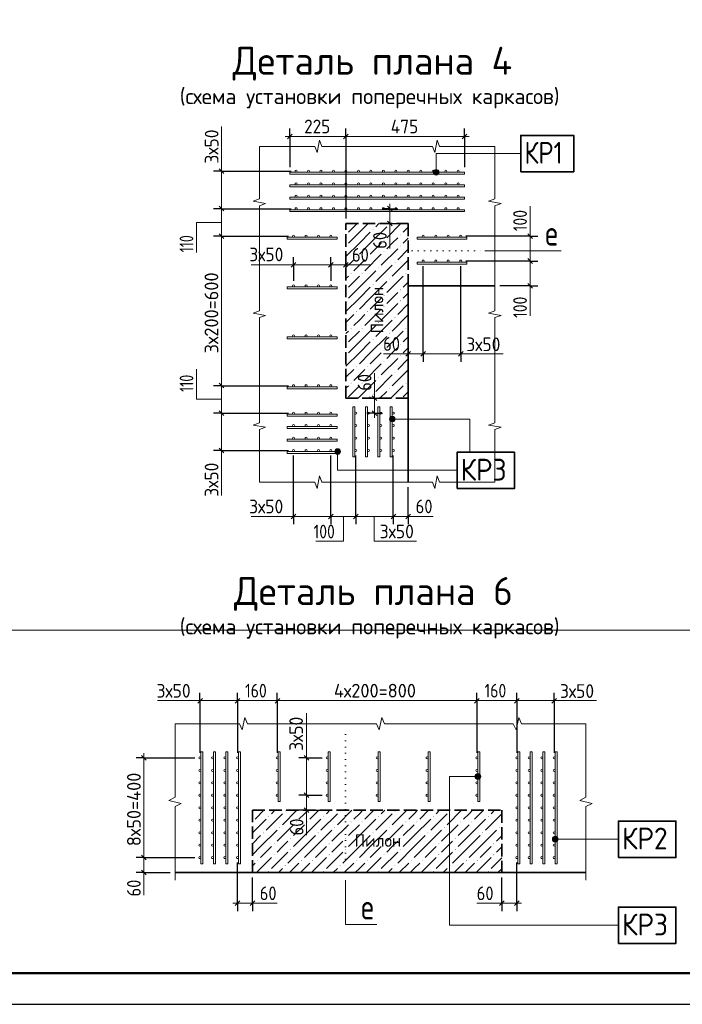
# Model space of a CAD drawing. Header units: millimetres. Extents: x 0 to 42000, y 0 to 29700.
# Tile 2 of 25: x 11143 to 21766, y 0 to 15797. Entities that reach past the tile are written whole.
import ezdxf

# ---------------------------------------------------------------- set-up
doc = ezdxf.new("R2010")
doc.units = ezdxf.units.MM
doc.linetypes.add('______2', pattern=[270, 200, -70])
doc.linetypes.add('______9', pattern=[100, 0, -100])
for name, color, linetype, lineweight in [('Standard', 7, 'Continuous', 25), ('Общий01', 7, 'Continuous', 13), ('Размерная линия_ общее', 7, 'Continuous', 13), ('Текст_ общее', 7, 'Continuous', 25)]:
    doc.layers.add(name, color=color, linetype=linetype, lineweight=lineweight)
doc.styles.add('ISOCPEUR', font='txt')

msp = doc.modelspace()

# ---------------------------------------------------------------- hatches: boundary and pattern name
at = {"layer": 'Standard', "linetype": 'Continuous', "lineweight": 13, "transparency": 33554687}
for points in [[(17065, 12518), (17072, 12525), (17078, 12518), (17072, 12512)], [(16373, 12343), (16374, 12342), (16373, 12341)], [(16801, 12430), (16808, 12437), (16814, 12430), (16808, 12424)], [(17241, 12342), (17248, 12349), (17254, 12342), (17248, 12336)], [(16373, 12167), (16374, 12166), (16373, 12165)], [(16977, 12254), (16984, 12261), (16990, 12254), (16984, 12248)], [(17241, 12166), (17248, 12173), (17254, 12166), (17248, 12160)], [(16977, 12078), (16984, 12085), (16990, 12078), (16984, 12072)], [(16537, 11990), (16544, 11997), (16550, 11990), (16544, 11984)], [(16713, 11990), (16720, 11997), (16726, 11990), (16720, 11984)], [(17153, 11902), (17160, 11909), (17166, 11902), (17160, 11896)], [(16449, 11726), (16456, 11733), (16462, 11726), (16456, 11720)], [(16625, 11726), (16632, 11733), (16638, 11726), (16632, 11720)], [(16889, 11814), (16896, 11821), (16902, 11814), (16896, 11808)], [(17329, 11726), (17336, 11733), (17342, 11726), (17336, 11720)], [(16801, 11550), (16808, 11557), (16814, 11550), (16808, 11544)], [(17065, 11638), (17072, 11645), (17078, 11638), (17072, 11632)], [(16373, 11463), (16374, 11462), (16373, 11461)], [(16977, 11374), (16984, 11381), (16990, 11374), (16984, 11368)], [(17241, 11462), (17248, 11469), (17254, 11462), (17248, 11456)], [(16373, 11287), (16374, 11286), (16373, 11285)], [(17241, 11286), (17248, 11293), (17254, 11286), (17248, 11280)], [(16537, 11110), (16544, 11117), (16550, 11110), (16544, 11104)], [(16713, 11110), (16720, 11117), (16726, 11110), (16720, 11104)], [(16977, 11198), (16984, 11205), (16990, 11198), (16984, 11192)], [(16889, 10934), (16896, 10941), (16902, 10934), (16896, 10928)], [(17153, 11022), (17160, 11029), (17166, 11022), (17160, 11016)], [(16449, 10846), (16456, 10853), (16462, 10846), (16456, 10840)], [(16625, 10846), (16632, 10853), (16638, 10846), (16632, 10840)], [(17065, 10758), (17072, 10765), (17078, 10758), (17072, 10752)], [(17329, 10846), (17336, 10853), (17342, 10846), (17336, 10840)], [(16801, 10670), (16808, 10677), (16814, 10670), (16808, 10664)], [(17241, 10582), (17248, 10589), (17254, 10582), (17248, 10576)], [(16373, 10583), (16374, 10582), (16373, 10581)], [(16977, 10494), (16984, 10501), (16990, 10494), (16984, 10488)], [(16373, 10407), (16374, 10406), (16373, 10405)], [(16977, 10318), (16984, 10325), (16990, 10318), (16984, 10312)], [(17241, 10406), (17248, 10413), (17254, 10406), (17248, 10400)], [(16537, 10230), (16544, 10237), (16550, 10230), (16544, 10224)], [(16713, 10230), (16720, 10237), (16726, 10230), (16720, 10224)], [(17153, 10142), (17160, 10149), (17166, 10142), (17160, 10136)], [(16449, 9966), (16456, 9973), (16462, 9966), (16456, 9960)], [(16625, 9966), (16632, 9973), (16638, 9966), (16632, 9960)], [(16889, 10054), (16896, 10061), (16902, 10054), (16896, 10048)], [(17329, 9966), (17336, 9973), (17342, 9966), (17336, 9960)], [(16801, 9790), (16808, 9797), (16814, 9790), (16808, 9784)], [(17065, 9878), (17072, 9885), (17078, 9878), (17072, 9872)], [(15129, 3014), (15136, 3021), (15142, 3014), (15136, 3008)], [(15393, 3102), (15400, 3109), (15406, 3102), (15400, 3096)], [(16009, 3014), (16016, 3021), (16022, 3014), (16016, 3008)], [(16273, 3102), (16280, 3109), (16286, 3102), (16280, 3096)], [(16889, 3014), (16896, 3021), (16902, 3014), (16896, 3008)], [(17153, 3102), (17160, 3109), (17166, 3102), (17160, 3096)], [(17769, 3014), (17776, 3021), (17782, 3014), (17776, 3008)], [(18033, 3102), (18040, 3109), (18046, 3102), (18040, 3096)], [(18649, 3014), (18656, 3021), (18662, 3014), (18656, 3008)], [(14873, 2931), (14878, 2926), (14873, 2921)], [(15305, 2838), (15312, 2845), (15318, 2838), (15312, 2832)], [(15569, 2926), (15576, 2933), (15582, 2926), (15576, 2920)], [(15745, 2926), (15752, 2933), (15758, 2926), (15752, 2920)], [(16185, 2838), (16192, 2845), (16198, 2838), (16192, 2832)], [(16449, 2926), (16456, 2933), (16462, 2926), (16456, 2920)], [(16625, 2926), (16632, 2933), (16638, 2926), (16632, 2920)], [(17065, 2838), (17072, 2845), (17078, 2838), (17072, 2832)], [(17329, 2926), (17336, 2933), (17342, 2926), (17336, 2920)], [(17505, 2926), (17512, 2933), (17518, 2926), (17512, 2920)], [(17945, 2838), (17952, 2845), (17958, 2838), (17952, 2832)], [(18209, 2926), (18216, 2933), (18222, 2926), (18216, 2920)], [(18385, 2926), (18392, 2933), (18398, 2926), (18392, 2920)], [(18825, 2838), (18832, 2845), (18838, 2838), (18832, 2832)], [(15041, 2750), (15048, 2757), (15054, 2750), (15048, 2744)], [(15921, 2750), (15928, 2757), (15934, 2750), (15928, 2744)], [(16801, 2750), (16808, 2757), (16814, 2750), (16808, 2744)], [(17681, 2750), (17688, 2757), (17694, 2750), (17688, 2744)], [(18561, 2750), (18568, 2757), (18574, 2750), (18568, 2744)], [(15217, 2574), (15224, 2581), (15230, 2574), (15224, 2568)], [(15481, 2662), (15488, 2669), (15494, 2662), (15488, 2656)], [(16097, 2574), (16104, 2581), (16110, 2574), (16104, 2568)], [(16361, 2662), (16368, 2669), (16374, 2662), (16368, 2656)], [(16977, 2574), (16984, 2581), (16990, 2574), (16984, 2568)], [(17241, 2662), (17248, 2669), (17254, 2662), (17248, 2656)], [(17857, 2574), (17864, 2581), (17870, 2574), (17864, 2568)], [(18121, 2662), (18128, 2669), (18134, 2662), (18128, 2656)], [(18737, 2574), (18744, 2581), (18750, 2574), (18744, 2568)], [(15217, 2398), (15224, 2405), (15230, 2398), (15224, 2392)], [(15481, 2486), (15488, 2493), (15494, 2486), (15488, 2480)], [(16097, 2398), (16104, 2405), (16110, 2398), (16104, 2392)], [(16361, 2486), (16368, 2493), (16374, 2486), (16368, 2480)], [(16977, 2398), (16984, 2405), (16990, 2398), (16984, 2392)], [(17241, 2486), (17248, 2493), (17254, 2486), (17248, 2480)], [(17857, 2398), (17864, 2405), (17870, 2398), (17864, 2392)], [(18121, 2486), (18128, 2493), (18134, 2486), (18128, 2480)], [(18737, 2398), (18744, 2405), (18750, 2398), (18744, 2392)], [(14953, 2310), (14960, 2317), (14966, 2310), (14960, 2304)], [(15393, 2222), (15400, 2229), (15406, 2222), (15400, 2216)], [(15657, 2310), (15664, 2317), (15670, 2310), (15664, 2304)], [(15833, 2310), (15840, 2317), (15846, 2310), (15840, 2304)], [(16273, 2222), (16280, 2229), (16286, 2222), (16280, 2216)], [(16537, 2310), (16544, 2317), (16550, 2310), (16544, 2304)], [(16713, 2310), (16720, 2317), (16726, 2310), (16720, 2304)], [(17153, 2222), (17160, 2229), (17166, 2222), (17160, 2216)], [(17417, 2310), (17424, 2317), (17430, 2310), (17424, 2304)], [(17593, 2310), (17600, 2317), (17606, 2310), (17600, 2304)], [(18033, 2222), (18040, 2229), (18046, 2222), (18040, 2216)], [(18297, 2310), (18304, 2317), (18310, 2310), (18304, 2304)], [(18473, 2310), (18480, 2317), (18486, 2310), (18480, 2304)], [(15129, 2134), (15136, 2141), (15142, 2134), (15136, 2128)], [(16009, 2134), (16016, 2141), (16022, 2134), (16016, 2128)], [(16889, 2134), (16896, 2141), (16902, 2134), (16896, 2128)], [(17769, 2134), (17776, 2141), (17782, 2134), (17776, 2128)], [(18649, 2134), (18656, 2141), (18662, 2134), (18656, 2128)]]:
    msp.add_hatch(color=7, dxfattribs=at).paths.add_polyline_path(points, flags=16)
at = {"layer": 'Общий01', "linetype": 'Continuous', "lineweight": 13, "transparency": 33554687}
for points in [[(17775, 13349), (17865, 13349), (17858, 13372)], [(17775, 13349), (17858, 13372), (17781, 13372)], [(17781, 13327), (17865, 13349), (17775, 13349)], [(17781, 13372), (17858, 13372), (17842, 13388)], [(17781, 13372), (17842, 13388), (17797, 13388)], [(17781, 13327), (17858, 13327), (17865, 13349)], [(17797, 13311), (17858, 13327), (17781, 13327)], [(17797, 13388), (17842, 13388), (17820, 13394)], [(17797, 13311), (17842, 13311), (17858, 13327)], [(17842, 13311), (17797, 13311), (17820, 13304)], [(17079, 9368), (17079, 9413), (17072, 9390)], [(17079, 9413), (17095, 9351), (17095, 9429)], [(17079, 9413), (17079, 9368), (17095, 9351)], [(17095, 9429), (17117, 9345), (17117, 9435)], [(17095, 9429), (17095, 9351), (17117, 9345)], [(17117, 9435), (17117, 9345), (17140, 9351)], [(17117, 9435), (17140, 9351), (17140, 9429)], [(17140, 9429), (17140, 9351), (17156, 9368)], [(17140, 9429), (17156, 9368), (17156, 9413)], [(17156, 9413), (17156, 9368), (17162, 9390)], [(16278, 8892), (16201, 8892), (16195, 8869)], [(16278, 8892), (16195, 8869), (16285, 8869)], [(16285, 8869), (16195, 8869), (16201, 8847)], [(16262, 8908), (16217, 8908), (16201, 8892)], [(16262, 8908), (16201, 8892), (16278, 8892)], [(16285, 8869), (16201, 8847), (16278, 8847)], [(16278, 8847), (16201, 8847), (16217, 8831)], [(16217, 8908), (16262, 8908), (16240, 8914)], [(16278, 8847), (16217, 8831), (16262, 8831)], [(16262, 8831), (16217, 8831), (16240, 8824)], [(18451, 3633), (18451, 3678), (18444, 3656)], [(18467, 3617), (18467, 3695), (18451, 3678)], [(18467, 3617), (18451, 3678), (18451, 3633)], [(18489, 3611), (18489, 3701), (18467, 3695)], [(18489, 3611), (18467, 3695), (18467, 3617)], [(18512, 3617), (18512, 3695), (18489, 3701)], [(18512, 3617), (18489, 3701), (18489, 3611)], [(18528, 3633), (18528, 3678), (18512, 3695)], [(18528, 3633), (18512, 3695), (18512, 3617)], [(18528, 3678), (18528, 3633), (18534, 3656)], [(19691, 2672), (19707, 2611), (19707, 2688)], [(19707, 2688), (19729, 2604), (19729, 2694)], [(19707, 2688), (19707, 2611), (19729, 2604)], [(19729, 2694), (19729, 2604), (19752, 2611)], [(19729, 2694), (19752, 2611), (19752, 2688)], [(19752, 2688), (19752, 2611), (19768, 2627)], [(19752, 2688), (19768, 2627), (19768, 2672)], [(19691, 2627), (19691, 2672), (19684, 2649)], [(19691, 2672), (19691, 2627), (19707, 2611)], [(19768, 2672), (19768, 2627), (19774, 2649)]]:
    msp.add_hatch(color=7, dxfattribs=at).paths.add_polyline_path(points)

# ---------------------------------------------------------------- linework, layer by layer
at = {"layer": 'Standard', "color": 7, "linetype": 'Continuous', "lineweight": 13, "transparency": 33554687}
for p, q in [((14985, 13765), (14985, 13765)), ((14985, 12921), (14985, 13765)), ((14985, 13765), (15873, 13765)), ((14985, 13765), (14985, 13765)), ((15873, 13765), (15910, 13665)), ((15910, 13665), (15948, 13865)), ((15948, 13865), (15986, 13765)), ((15986, 13765), (16873, 13765)), ((16873, 13765), (17761, 13765)), ((17761, 13765), (17798, 13665)), ((17798, 13665), (17836, 13865)), ((17836, 13865), (17874, 13765)), ((17874, 13765), (18761, 13765)), ((18761, 13765), (18761, 12921)), ((18761, 13765), (18761, 13765)), ((14885, 12885), (14985, 12921)), ((15085, 12849), (14885, 12885)), ((14985, 12813), (15085, 12849)), ((14985, 11969), (14985, 12813)), ((18761, 12921), (18661, 12885)), ((18661, 12885), (18861, 12849)), ((18861, 12849), (18761, 12813)), ((18761, 12813), (18761, 11969)), ((14985, 11125), (14985, 11969)), ((18761, 11969), (18761, 11125)), ((14885, 11089), (14985, 11125)), ((15085, 11053), (14885, 11089)), ((18761, 11125), (18661, 11089)), ((18661, 11089), (18861, 11053)), ((14985, 11017), (15085, 11053)), ((14985, 10173), (14985, 11017)), ((18861, 11053), (18761, 11017)), ((18761, 11017), (18761, 10173)), ((14985, 9329), (14985, 10173)), ((18761, 10173), (18761, 9329)), ((14885, 9293), (14985, 9329)), ((18761, 9329), (18661, 9293)), ((15085, 9257), (14885, 9293)), ((14985, 9221), (15085, 9257)), ((14985, 8377), (14985, 9221)), ((18661, 9293), (18861, 9257)), ((18861, 9257), (18761, 9221)), ((18761, 9221), (18761, 8377)), ((15873, 8377), (14985, 8377)), ((14985, 8377), (14985, 8377)), ((15910, 8277), (15873, 8377)), ((15948, 8477), (15910, 8277)), ((15986, 8377), (15948, 8477)), ((16873, 8377), (15986, 8377)), ((17761, 8377), (16873, 8377)), ((17798, 8277), (17761, 8377)), ((17836, 8477), (17798, 8277)), ((17874, 8377), (17836, 8477)), ((18761, 8377), (17874, 8377)), ((18761, 8377), (18761, 8377)), ((18761, 8377), (18761, 8377)), ((14753, 4601), (14709, 4401)), ((14797, 4501), (14753, 4601)), ((16949, 4601), (16905, 4401)), ((16993, 4501), (16949, 4601)), ((19145, 4601), (19101, 4401)), ((19189, 4501), (19145, 4601)), ((13633, 4501), (13633, 4501)), ((14665, 4501), (13633, 4501)), ((13633, 4501), (13633, 3323)), ((14709, 4401), (14665, 4501)), ((15829, 4501), (14797, 4501)), ((16861, 4501), (15829, 4501)), ((16905, 4401), (16861, 4501)), ((18025, 4501), (16993, 4501)), ((19057, 4501), (18025, 4501)), ((19101, 4401), (19057, 4501)), ((20221, 4501), (19189, 4501)), ((20221, 3323), (20221, 4501)), ((20221, 4501), (20221, 4501)), ((13633, 3323), (13533, 3272)), ((20121, 3272), (20221, 3323)), ((13533, 3272), (13733, 3222)), ((13733, 3222), (13633, 3172)), ((13633, 3172), (13633, 1993)), ((20321, 3222), (20121, 3272)), ((20221, 3172), (20321, 3222)), ((20221, 1993), (20221, 3172)), ((13633, 1993), (13633, 1993))]:
    msp.add_line(p, q, dxfattribs=at)
at = {"layer": 'Standard', "color": 7, "linetype": '______2', "lineweight": 35, "transparency": 33554687}
for p, q in [((16373, 9725), (16373, 12525)), ((16373, 12525), (17373, 12525)), ((17373, 12525), (17373, 9725)), ((17373, 9725), (16373, 9725)), ((14873, 3113), (18873, 3113)), ((14873, 2113), (14873, 3113)), ((18873, 3113), (18873, 2113)), ((18873, 2113), (14873, 2113))]:
    msp.add_line(p, q, dxfattribs=at)
at = {"layer": 'Standard', "color": 253, "linetype": 'Continuous', "lineweight": 13, "true_color": 0xa0a0a0, "transparency": 33554687}
for p, q in [((16375, 12525), (16373, 12524)), ((16551, 12525), (16412, 12386)), ((16588, 12386), (16727, 12525)), ((16903, 12525), (16852, 12474)), ((17255, 12525), (17028, 12298)), ((16588, 12386), (16412, 12210)), ((16764, 12386), (16588, 12210)), ((16764, 12210), (17028, 12474)), ((17373, 12468), (17292, 12386)), ((16588, 12210), (16373, 11996)), ((16764, 12210), (16588, 12034)), ((16940, 12210), (16764, 12034)), ((17028, 12122), (17116, 12210)), ((17116, 12210), (17204, 12298)), ((17373, 12292), (17292, 12210)), ((16940, 12034), (16676, 11770)), ((17204, 12122), (16940, 11858)), ((17373, 12116), (17204, 11946)), ((16500, 11946), (16373, 11820)), ((16500, 11770), (16588, 11858)), ((16588, 11858), (16676, 11946)), ((17116, 11858), (16852, 11594)), ((17373, 11940), (17116, 11682)), ((16588, 11506), (16852, 11770)), ((16412, 11682), (16373, 11644)), ((16588, 11682), (16412, 11506)), ((16764, 11330), (17028, 11594)), ((17292, 11682), (17028, 11418)), ((17373, 11588), (17292, 11506)), ((16588, 11506), (16412, 11330)), ((16764, 11506), (16588, 11330)), ((17116, 11330), (17204, 11418)), ((17373, 11412), (17292, 11330)), ((16588, 11330), (16373, 11116)), ((16764, 11330), (16588, 11154)), ((16940, 11330), (16764, 11154)), ((17204, 11242), (16940, 10978)), ((17028, 11242), (17116, 11330)), ((17373, 11236), (17204, 11066)), ((16500, 11066), (16373, 10940)), ((16588, 10978), (16676, 11066)), ((16940, 11154), (16676, 10890)), ((17373, 11060), (17116, 10802)), ((16500, 10890), (16588, 10978)), ((17116, 10978), (16852, 10714)), ((16412, 10802), (16373, 10764)), ((16588, 10802), (16412, 10626)), ((16588, 10626), (16852, 10890)), ((17292, 10802), (17028, 10538)), ((16588, 10626), (16412, 10450)), ((16764, 10626), (16588, 10450)), ((16764, 10450), (17028, 10714)), ((17373, 10708), (17292, 10626)), ((16588, 10450), (16373, 10236)), ((16764, 10450), (16588, 10274)), ((16940, 10450), (16764, 10274)), ((17028, 10362), (17116, 10450)), ((17116, 10450), (17204, 10538)), ((17373, 10532), (17292, 10450)), ((16940, 10274), (16676, 10010)), ((17204, 10362), (16940, 10098)), ((17373, 10356), (17204, 10186)), ((16500, 10186), (16373, 10060)), ((16588, 10098), (16676, 10186)), ((17373, 10180), (17116, 9922)), ((16500, 10010), (16588, 10098)), ((16588, 9746), (16852, 10010)), ((17116, 10098), (16852, 9834)), ((16412, 9922), (16373, 9884)), ((16588, 9922), (16412, 9746)), ((16919, 9725), (17028, 9834)), ((17292, 9922), (17095, 9725)), ((17373, 9828), (17292, 9746)), ((16588, 9746), (16567, 9725)), ((16764, 9746), (16743, 9725)), ((14873, 3104), (14883, 3113)), ((15059, 3113), (14916, 2970)), ((15356, 3058), (15092, 2794)), ((15235, 3113), (15180, 3058)), ((15587, 3113), (15356, 2882)), ((15620, 2970), (15708, 3058)), ((15708, 3058), (15763, 3113)), ((15939, 3113), (15796, 2970)), ((16236, 3058), (15972, 2794)), ((16115, 3113), (16060, 3058)), ((16467, 3113), (16236, 2882)), ((16500, 2970), (16588, 3058)), ((16588, 3058), (16643, 3113)), ((16819, 3113), (16676, 2970)), ((17116, 3058), (16852, 2794)), ((16995, 3113), (16940, 3058)), ((17347, 3113), (17116, 2882)), ((17380, 2970), (17468, 3058)), ((17468, 3058), (17523, 3113)), ((17699, 3113), (17556, 2970)), ((17996, 3058), (17732, 2794)), ((17875, 3113), (17820, 3058)), ((18227, 3113), (17996, 2882)), ((18260, 2970), (18348, 3058)), ((18348, 3058), (18403, 3113)), ((18579, 3113), (18436, 2970)), ((18873, 3056), (18612, 2794)), ((18755, 3113), (18700, 3058)), ((14873, 2752), (15092, 2970)), ((15532, 2882), (15268, 2618)), ((15708, 2882), (15532, 2706)), ((15708, 2706), (15972, 2970)), ((16412, 2882), (16148, 2618)), ((16588, 2882), (16412, 2706)), ((16588, 2706), (16852, 2970)), ((17292, 2882), (17028, 2618)), ((17468, 2882), (17292, 2706)), ((17468, 2706), (17732, 2970)), ((18172, 2882), (17908, 2618)), ((18348, 2882), (18172, 2706)), ((18348, 2706), (18612, 2970)), ((15004, 2706), (14873, 2576)), ((15004, 2530), (15268, 2794)), ((15708, 2706), (15532, 2530)), ((15884, 2706), (15708, 2530)), ((15884, 2530), (16148, 2794)), ((16588, 2706), (16412, 2530)), ((16764, 2706), (16588, 2530)), ((16764, 2530), (17028, 2794)), ((17468, 2706), (17292, 2530)), ((17644, 2706), (17468, 2530)), ((17644, 2530), (17908, 2794)), ((18348, 2706), (18172, 2530)), ((18524, 2706), (18348, 2530)), ((18524, 2530), (18788, 2794)), ((18873, 2704), (18788, 2618)), ((15004, 2530), (14873, 2400)), ((15180, 2530), (15004, 2354)), ((15268, 2442), (15356, 2530)), ((15356, 2530), (15444, 2618)), ((15708, 2530), (15444, 2266)), ((15884, 2530), (15708, 2354)), ((16060, 2530), (15884, 2354)), ((16148, 2442), (16236, 2530)), ((16236, 2530), (16324, 2618)), ((16588, 2530), (16324, 2266)), ((16764, 2530), (16588, 2354)), ((16940, 2530), (16764, 2354)), ((17028, 2442), (17116, 2530)), ((17116, 2530), (17204, 2618)), ((17468, 2530), (17204, 2266)), ((17644, 2530), (17468, 2354)), ((17820, 2530), (17644, 2354)), ((17908, 2442), (17996, 2530)), ((17996, 2530), (18084, 2618)), ((18348, 2530), (18084, 2266)), ((18524, 2530), (18348, 2354)), ((18700, 2530), (18524, 2354)), ((18788, 2442), (18873, 2528)), ((15444, 2442), (15180, 2178)), ((16324, 2442), (16060, 2178)), ((17204, 2442), (16940, 2178)), ((18084, 2442), (17820, 2178)), ((14873, 2224), (14916, 2266)), ((15180, 2354), (14939, 2113)), ((15620, 2266), (15467, 2113)), ((15708, 2178), (15796, 2266)), ((16060, 2354), (15819, 2113)), ((16500, 2266), (16347, 2113)), ((16588, 2178), (16676, 2266)), ((16940, 2354), (16699, 2113)), ((17380, 2266), (17227, 2113)), ((17468, 2178), (17556, 2266)), ((17820, 2354), (17579, 2113)), ((18260, 2266), (18107, 2113)), ((18348, 2178), (18436, 2266)), ((18700, 2354), (18459, 2113)), ((18873, 2352), (18700, 2178)), ((15356, 2178), (15291, 2113)), ((15643, 2113), (15708, 2178)), ((16236, 2178), (16171, 2113)), ((16523, 2113), (16588, 2178)), ((17116, 2178), (17051, 2113)), ((17403, 2113), (17468, 2178)), ((17996, 2178), (17931, 2113)), ((18283, 2113), (18348, 2178)), ((18873, 2176), (18811, 2113))]:
    msp.add_line(p, q, dxfattribs=at)
at = {"layer": 'Standard', "color": 7, "linetype": '______9', "lineweight": 13, "transparency": 33554687}
for p, q in [((17433, 12089), (18602, 12089)), ((16366, 4328), (16366, 2198))]:
    msp.add_line(p, q, dxfattribs=at)
at = {"layer": 'Standard', "color": 7, "linetype": 'Continuous', "lineweight": 25, "transparency": 33554687}
msp.add_lwpolyline([(0, 0), (42000, 0), (42000, 29700), (0, 29700), (0, 0)], close=True, dxfattribs=at)
at = {"layer": 'Standard', "color": 7, "linetype": 'Continuous', "lineweight": 50, "transparency": 33554687}
msp.add_lwpolyline([(2000, 29200), (41500, 29200), (41500, 500), (2000, 500), (2000, 29200)], close=True, dxfattribs=at)
at = {"layer": 'Standard', "color": 7, "linetype": 'Continuous', "lineweight": 13, "transparency": 33554687}
for points in [[(41500, 29200), (2000, 29200), (2000, 6000), (41500, 6000), (41500, 29200)], [(18273, 13317), (15473, 13317), (15473, 13349), (18273, 13349), (18273, 13317)], [(18273, 13117), (15473, 13117), (15473, 13149), (18273, 13149), (18273, 13117)], [(18273, 12917), (15473, 12917), (15473, 12949), (18273, 12949), (18273, 12917)], [(18273, 12717), (15473, 12717), (15473, 12749), (18273, 12749), (18273, 12717)], [(16233, 12277), (15433, 12277), (15433, 12309), (16233, 12309), (16233, 12277)], [(18313, 12277), (17513, 12277), (17513, 12309), (18313, 12309), (18313, 12277)], [(19822, 12089), (19318, 12089), (18602, 12089)], [(18313, 11877), (17513, 11877), (17513, 11909), (18313, 11909), (18313, 11877)], [(16233, 11477), (15433, 11477), (15433, 11509), (16233, 11509), (16233, 11477)], [(16233, 10677), (15433, 10677), (15433, 10709), (16233, 10709), (16233, 10677)], [(16233, 9877), (15433, 9877), (15433, 9909), (16233, 9909), (16233, 9877)], [(16485, 9585), (16485, 8785), (16517, 8785), (16517, 9585), (16485, 9585)], [(16685, 9585), (16685, 8785), (16717, 8785), (16717, 9585), (16685, 9585)], [(16885, 9585), (16885, 8785), (16917, 8785), (16917, 9585), (16885, 9585)], [(17085, 9585), (17085, 8785), (17117, 8785), (17117, 9585), (17085, 9585)], [(16233, 9437), (15433, 9437), (15433, 9469), (16233, 9469), (16233, 9437)], [(16233, 9237), (15433, 9237), (15433, 9269), (16233, 9269), (16233, 9237)], [(16233, 9037), (15433, 9037), (15433, 9069), (16233, 9069), (16233, 9037)], [(16233, 8837), (15433, 8837), (15433, 8869), (16233, 8869), (16233, 8837)], [(14081, 4053), (14081, 2253), (14049, 2253), (14049, 4053), (14081, 4053)], [(14281, 4053), (14281, 2253), (14249, 2253), (14249, 4053), (14281, 4053)], [(14481, 4053), (14481, 2253), (14449, 2253), (14449, 4053), (14481, 4053)], [(14681, 4053), (14681, 2253), (14649, 2253), (14649, 4053), (14681, 4053)], [(15321, 4053), (15321, 3253), (15289, 3253), (15289, 4053), (15321, 4053)], [(16121, 4053), (16121, 3253), (16089, 3253), (16089, 4053), (16121, 4053)], [(16921, 4053), (16921, 3253), (16889, 3253), (16889, 4053), (16921, 4053)], [(17721, 4053), (17721, 3253), (17689, 3253), (17689, 4053), (17721, 4053)], [(18521, 4053), (18521, 3253), (18489, 3253), (18489, 4053), (18521, 4053)], [(19161, 4053), (19161, 2253), (19129, 2253), (19129, 4053), (19161, 4053)], [(19361, 4053), (19361, 2253), (19329, 2253), (19329, 4053), (19361, 4053)], [(19561, 4053), (19561, 2253), (19529, 2253), (19529, 4053), (19561, 4053)], [(19761, 4053), (19761, 2253), (19729, 2253), (19729, 4053), (19761, 4053)], [(16870, 1278), (16366, 1278), (16366, 1994)]]:
    msp.add_lwpolyline(points, dxfattribs=at)
at = {"layer": 'Standard', "color": 7, "linetype": 'Continuous', "lineweight": 35, "transparency": 33554687}
msp.add_lwpolyline([(2000, 16714), (2000, 500), (32418, 500), (32418, 16714), (2000, 16714)], dxfattribs=at)
at = {"layer": 'Standard', "color": 7, "linetype": 'Continuous', "lineweight": 18, "transparency": 33554687}
for centre in [(15573, 13365), (15773, 13365), (15973, 13365), (16173, 13365), (16373, 13365), (16573, 13365), (16773, 13365), (16973, 13365), (17173, 13365), (17373, 13365), (17573, 13365), (17773, 13365), (17973, 13365), (18173, 13365), (15573, 13165), (15773, 13165), (15973, 13165), (16173, 13165), (16373, 13165), (16573, 13165), (16773, 13165), (16973, 13165), (17173, 13165), (17373, 13165), (17573, 13165), (17773, 13165), (17973, 13165), (18173, 13165), (15573, 12965), (15773, 12965), (15973, 12965), (16173, 12965), (16373, 12965), (16573, 12965), (16773, 12965), (16973, 12965), (17173, 12965), (17373, 12965), (17573, 12965), (17773, 12965), (17973, 12965), (18173, 12965), (15573, 12765), (15773, 12765), (15973, 12765), (16173, 12765), (16373, 12765), (16573, 12765), (16773, 12765), (16973, 12765), (17173, 12765), (17373, 12765), (17573, 12765), (17773, 12765), (17973, 12765), (18173, 12765), (15533, 12325), (15733, 12325), (15933, 12325), (16133, 12325), (17613, 12325), (17813, 12325), (18013, 12325), (18213, 12325), (17613, 11925), (17813, 11925), (18013, 11925), (18213, 11925), (15533, 11525), (15733, 11525), (15933, 11525), (16133, 11525), (15533, 10725), (15733, 10725), (15933, 10725), (16133, 10725), (15533, 9925), (15733, 9925), (15933, 9925), (16133, 9925), (15533, 9485), (15733, 9485), (15933, 9485), (16133, 9485), (16533, 9485), (16733, 9485), (16933, 9485), (17133, 9485), (15533, 9285), (15733, 9285), (15933, 9285), (16133, 9285), (16533, 9285), (16733, 9285), (16933, 9285), (17133, 9285), (15533, 9085), (15733, 9085), (15933, 9085), (16133, 9085), (16533, 9085), (16733, 9085), (16933, 9085), (17133, 9085), (15533, 8885), (15733, 8885), (15933, 8885), (16133, 8885), (16533, 8885), (16733, 8885), (16933, 8885), (17133, 8885), (14033, 3953), (14233, 3953), (14433, 3953), (14633, 3953), (15273, 3953), (16073, 3953), (16873, 3953), (17673, 3953), (18473, 3953), (19113, 3953), (19313, 3953), (19513, 3953), (19713, 3953), (14033, 3753), (14233, 3753), (14433, 3753), (14633, 3753), (15273, 3753), (16073, 3753), (16873, 3753), (17673, 3753), (18473, 3753), (19113, 3753), (19313, 3753), (19513, 3753), (19713, 3753), (14033, 3553), (14233, 3553), (14433, 3553), (14633, 3553), (15273, 3553), (16073, 3553), (16873, 3553), (17673, 3553), (18473, 3553), (19113, 3553), (19313, 3553), (19513, 3553), (19713, 3553), (14033, 3353), (14233, 3353), (14433, 3353), (14633, 3353), (15273, 3353), (16073, 3353), (16873, 3353), (17673, 3353), (18473, 3353), (19113, 3353), (19313, 3353), (19513, 3353), (19713, 3353), (14033, 3153), (14233, 3153), (14433, 3153), (14633, 3153), (19113, 3153), (19313, 3153), (19513, 3153), (19713, 3153), (14033, 2953), (14233, 2953), (14433, 2953), (14633, 2953), (19113, 2953), (19313, 2953), (19513, 2953), (19713, 2953), (14033, 2753), (14233, 2753), (14433, 2753), (14633, 2753), (19113, 2753), (19313, 2753), (19513, 2753), (19713, 2753), (14033, 2553), (14233, 2553), (14433, 2553), (14633, 2553), (19113, 2553), (19313, 2553), (19513, 2553), (19713, 2553), (14033, 2353), (14233, 2353), (14433, 2353), (14633, 2353), (19113, 2353), (19313, 2353), (19513, 2353), (19713, 2353)]:
    msp.add_circle(centre, 16, dxfattribs=at)
at = {"layer": 'Общий01', "color": 7, "linetype": 'Continuous', "lineweight": 13, "transparency": 33554687}
for p, q in [((17775, 13349), (17775, 13349)), ((17820, 13394), (17820, 13394)), ((17820, 13304), (17820, 13304)), ((17865, 13349), (17865, 13349)), ((17072, 9390), (17072, 9390)), ((17117, 9435), (17117, 9435)), ((17117, 9345), (17117, 9345)), ((17162, 9390), (17162, 9390)), ((16195, 8869), (16195, 8869)), ((16240, 8914), (16240, 8914)), ((16285, 8869), (16285, 8869)), ((16240, 8824), (16240, 8824)), ((18444, 3656), (18444, 3656)), ((18489, 3701), (18489, 3701)), ((18534, 3656), (18534, 3656)), ((18489, 3611), (18489, 3611)), ((19729, 2694), (19729, 2694)), ((19684, 2649), (19684, 2649)), ((19729, 2649), (20741, 2649)), ((19729, 2604), (19729, 2604)), ((19774, 2649), (19774, 2649))]:
    msp.add_line(p, q, dxfattribs=at)
for points in [[(17820, 13349), (17820, 13651), (19166, 13651)], [(17117, 9390), (18357, 9390), (18357, 8856)], [(16240, 8869), (16240, 8567), (18154, 8567)], [(18489, 3656), (18036, 3656), (18036, 1270), (20741, 1270)]]:
    msp.add_lwpolyline(points, dxfattribs=at)
for centre in [(17820, 13349), (17117, 9390), (16240, 8869), (18489, 3656), (19729, 2649)]:
    msp.add_circle(centre, 45, dxfattribs=at)
at = {"layer": 'Размерная линия_ общее', "color": 7, "linetype": 'Continuous', "lineweight": 13, "transparency": 33554687}
for p, q in [((14377, 13365), (14377, 14085)), ((15473, 13924), (15398, 13924)), ((15473, 13924), (16373, 13924)), ((16373, 13924), (18273, 13924)), ((18273, 13924), (18348, 13924)), ((14377, 13365), (14377, 13440)), ((14377, 13365), (14377, 12765)), ((17078, 12765), (17078, 12840)), ((19325, 12805), (19325, 12325)), ((14377, 12765), (14377, 12325)), ((17078, 12765), (17078, 12525)), ((17078, 12125), (17078, 12525)), ((17078, 12525), (17078, 12450)), ((14377, 12325), (14377, 9925)), ((19325, 12325), (19325, 12400)), ((19325, 11925), (19325, 12325)), ((15533, 11864), (14853, 11864)), ((15533, 11864), (15458, 11864)), ((16133, 11864), (15533, 11864)), ((16373, 11864), (16133, 11864)), ((16373, 11864), (16773, 11864)), ((16373, 11864), (16448, 11864)), ((19325, 11525), (19325, 11925)), ((19325, 11525), (19325, 11045)), ((19325, 11525), (19325, 11450)), ((17373, 10435), (16973, 10435)), ((17373, 10435), (17298, 10435)), ((17373, 10435), (17613, 10435)), ((17613, 10435), (18213, 10435)), ((18893, 10435), (18213, 10435)), ((18213, 10435), (18288, 10435)), ((16833, 9725), (16833, 10125)), ((14377, 9925), (14377, 9485)), ((16833, 9725), (16833, 9800)), ((16833, 9485), (16833, 9725)), ((14377, 9485), (14377, 8885)), ((16833, 9485), (16833, 9410)), ((14377, 8165), (14377, 8885)), ((14377, 8885), (14377, 8810)), ((15533, 7828), (14853, 7828)), ((15533, 7828), (15458, 7828)), ((15533, 7828), (16133, 7828)), ((16133, 7828), (16533, 7828)), ((16533, 7828), (17133, 7828)), ((17133, 7828), (17373, 7828)), ((17373, 7828), (17773, 7828)), ((17373, 7828), (17448, 7828)), ((13353, 4872), (14033, 4872)), ((14033, 4872), (13958, 4872)), ((14033, 4872), (14633, 4872)), ((14633, 4872), (15273, 4872)), ((15273, 4872), (18473, 4872)), ((18473, 4872), (19113, 4872)), ((19113, 4872), (19713, 4872)), ((19713, 4872), (20393, 4872)), ((19713, 4872), (19788, 4872)), ((15743, 3953), (15743, 4673)), ((13133, 3953), (13133, 4028)), ((13133, 3953), (13133, 2353)), ((15743, 3953), (15743, 4028)), ((15743, 3953), (15743, 3353)), ((15743, 3353), (15743, 3113)), ((15743, 3113), (15743, 2713)), ((15743, 3113), (15743, 3038)), ((13133, 2353), (13133, 2113)), ((13133, 2113), (13133, 1753)), ((13133, 2113), (13133, 2038)), ((14633, 1621), (14558, 1621)), ((14633, 1621), (14873, 1621)), ((14873, 1621), (15273, 1621)), ((14873, 1621), (14948, 1621)), ((18473, 1621), (18873, 1621)), ((18873, 1621), (18798, 1621)), ((19113, 1621), (18873, 1621)), ((19113, 1621), (19188, 1621))]:
    msp.add_line(p, q, dxfattribs=at)
at = {"layer": 'Размерная линия_ общее', "color": 7, "linetype": 'Continuous', "lineweight": 25, "transparency": 33554687}
for p, q in [((15436, 13887), (15511, 13962)), ((16336, 13887), (16411, 13962)), ((18236, 13887), (18311, 13962)), ((14339, 13403), (14414, 13328)), ((14339, 12803), (14414, 12728)), ((17041, 12803), (17116, 12728)), ((17041, 12563), (17116, 12488)), ((14339, 12363), (14414, 12288)), ((19363, 12288), (19288, 12363)), ((15571, 11902), (15496, 11827)), ((16171, 11902), (16096, 11827)), ((16411, 11902), (16336, 11827)), ((19363, 11888), (19288, 11963)), ((19363, 11488), (19288, 11563)), ((17336, 10398), (17411, 10473)), ((17576, 10398), (17651, 10473)), ((18176, 10398), (18251, 10473)), ((14339, 9963), (14414, 9888)), ((16871, 9688), (16796, 9763)), ((14339, 9523), (14414, 9448)), ((16871, 9448), (16796, 9523)), ((14339, 8923), (14414, 8848)), ((15496, 7790), (15571, 7865)), ((16096, 7790), (16171, 7865)), ((16496, 7790), (16571, 7865)), ((17096, 7790), (17171, 7865)), ((17336, 7790), (17411, 7865)), ((13996, 4834), (14071, 4909)), ((14596, 4834), (14671, 4909)), ((15236, 4834), (15311, 4909)), ((18436, 4834), (18511, 4909)), ((19076, 4834), (19151, 4909)), ((19676, 4834), (19751, 4909)), ((13096, 3991), (13171, 3916)), ((15705, 3991), (15780, 3916)), ((15705, 3391), (15780, 3316)), ((15705, 3151), (15780, 3076)), ((13096, 2391), (13171, 2316)), ((13096, 2151), (13171, 2076)), ((14596, 1584), (14671, 1659)), ((14836, 1584), (14911, 1659)), ((18911, 1659), (18836, 1584)), ((19151, 1659), (19076, 1584))]:
    msp.add_line(p, q, dxfattribs=at)
at = {"layer": 'Размерная линия_ общее', "color": 253, "linetype": 'Continuous', "lineweight": -3, "true_color": 0xa0a0a0, "transparency": 33554687}
for p, q in [((15473, 13924), (15473, 14049)), ((15473, 13924), (15473, 13799)), ((15473, 13924), (15473, 13429)), ((16373, 13924), (16373, 14049)), ((16373, 13924), (16373, 13799)), ((16373, 13924), (16373, 12605)), ((18273, 13924), (18273, 14049)), ((18273, 13924), (18273, 13799)), ((18273, 13924), (18273, 13429)), ((14377, 13365), (14252, 13365)), ((14377, 13365), (14502, 13365)), ((14377, 13365), (15493, 13365)), ((14377, 12765), (14252, 12765)), ((14377, 12765), (14502, 12765)), ((14377, 12765), (15493, 12765)), ((17078, 12765), (16953, 12765)), ((17078, 12765), (17053, 12765)), ((17078, 12765), (17203, 12765)), ((17078, 12525), (16953, 12525)), ((17078, 12525), (17053, 12525)), ((17078, 12525), (17203, 12525)), ((14377, 12325), (14252, 12325)), ((14377, 12325), (14502, 12325)), ((14377, 12325), (15453, 12325)), ((19325, 12325), (19200, 12325)), ((19325, 12325), (19450, 12325)), ((15533, 11864), (15533, 11989)), ((15533, 11864), (15533, 11739)), ((15533, 11864), (15533, 11605)), ((16133, 11864), (16133, 11989)), ((16133, 11864), (16133, 11739)), ((16133, 11864), (16133, 11605)), ((16373, 11864), (16373, 11989)), ((16373, 11864), (16373, 11739)), ((16373, 11864), (16373, 11864)), ((19325, 11925), (19200, 11925)), ((19325, 11925), (19450, 11925)), ((19325, 11525), (19200, 11525)), ((19325, 11525), (19450, 11525)), ((17373, 10435), (17373, 10560)), ((17373, 10435), (17373, 10310)), ((17373, 10435), (17373, 10435)), ((17613, 10435), (17613, 10560)), ((17613, 10435), (17613, 10310)), ((18213, 10435), (18213, 10560)), ((18213, 10435), (18213, 10310)), ((14377, 9925), (14252, 9925)), ((14377, 9925), (14502, 9925)), ((14377, 9925), (15453, 9925)), ((16833, 9725), (16708, 9725)), ((16833, 9725), (16813, 9725)), ((16833, 9725), (16958, 9725)), ((14377, 9485), (14252, 9485)), ((14377, 9485), (14502, 9485)), ((14377, 9485), (15453, 9485)), ((16833, 9485), (16708, 9485)), ((16833, 9485), (16813, 9485)), ((16833, 9485), (16958, 9485)), ((14377, 8885), (14252, 8885)), ((14377, 8885), (14502, 8885)), ((14377, 8885), (15453, 8885)), ((15533, 7828), (15533, 7953)), ((16133, 7828), (16133, 7953)), ((16533, 7828), (16533, 7953)), ((17133, 7828), (17133, 7953)), ((17373, 7828), (17373, 7953)), ((15533, 7828), (15533, 7703)), ((16133, 7828), (16133, 7703)), ((16533, 7828), (16533, 7703)), ((17133, 7828), (17133, 7703)), ((17373, 7828), (17373, 7703)), ((14033, 4872), (14033, 4997)), ((14633, 4872), (14633, 4997)), ((15273, 4872), (15273, 4997)), ((18473, 4872), (18473, 4997)), ((19113, 4872), (19113, 4997)), ((19713, 4872), (19713, 4997)), ((14033, 4872), (14033, 4747)), ((14033, 4872), (14033, 4033)), ((14633, 4872), (14633, 4747)), ((14633, 4872), (14633, 4033)), ((15273, 4872), (15273, 4747)), ((15273, 4872), (15273, 4033)), ((18473, 4872), (18473, 4747)), ((18473, 4872), (18473, 4033)), ((19113, 4872), (19113, 4747)), ((19113, 4872), (19113, 4033)), ((19713, 4872), (19713, 4747)), ((19713, 4872), (19713, 4033)), ((13133, 3953), (13008, 3953)), ((13133, 3953), (13258, 3953)), ((13133, 3953), (13953, 3953)), ((15743, 3953), (15618, 3953)), ((15743, 3953), (15868, 3953)), ((15743, 3953), (15993, 3953)), ((15743, 3353), (15618, 3353)), ((15743, 3353), (15868, 3353)), ((15743, 3353), (15993, 3353)), ((15743, 3113), (15618, 3113)), ((15743, 3113), (15868, 3113)), ((15743, 3113), (15993, 3113)), ((13133, 2353), (13008, 2353)), ((13133, 2353), (13258, 2353)), ((13133, 2353), (13953, 2353)), ((19113, 1621), (19113, 2273)), ((13133, 2113), (13008, 2113)), ((13133, 2113), (13258, 2113)), ((13133, 2113), (13553, 2113)), ((18873, 1621), (18873, 2033)), ((14633, 1621), (14633, 1746)), ((14873, 1621), (14873, 1746)), ((18873, 1621), (18873, 1746)), ((19113, 1621), (19113, 1746)), ((14633, 1621), (14633, 1496)), ((14873, 1621), (14873, 1496)), ((18873, 1621), (18873, 1496)), ((19113, 1621), (19113, 1496))]:
    msp.add_line(p, q, dxfattribs=at)
at = {"layer": 'Размерная линия_ общее', "color": 7, "linetype": 'Continuous', "lineweight": 35, "transparency": 33554687}
for p, q in [((17373, 11525), (18761, 11525)), ((17373, 11525), (17373, 8377)), ((13633, 2113), (20221, 2113))]:
    msp.add_line(p, q, dxfattribs=at)
at = {"layer": 'Размерная линия_ общее', "color": 7, "linetype": 'Continuous', "lineweight": 13, "transparency": 33554687}
for points in [[(14377, 12543), (13977, 12543), (13977, 12063)], [(14377, 9708), (13977, 9708), (13977, 10188)], [(16332, 7828), (16332, 7428), (15892, 7428)], [(16826, 7828), (16826, 7428), (17506, 7428)]]:
    msp.add_lwpolyline(points, dxfattribs=at)
at = {"layer": 'Размерная линия_ общее', "color": 253, "linetype": 'Continuous', "lineweight": -3, "true_color": 0xa0a0a0, "transparency": 33554687}
for points in [[(19325, 12325), (19308, 12325), (19308, 12325), (18293, 12325)], [(19325, 11925), (19308, 11925), (19308, 11925), (18293, 11925)], [(17613, 10435), (17613, 10449), (17613, 10449), (17613, 11845)], [(18213, 10435), (18213, 10446), (18213, 10446), (18213, 11845)], [(19325, 11525), (19308, 11525), (19308, 11525), (18841, 11525)], [(15533, 7828), (15533, 7844), (15533, 7844), (15533, 8805)], [(16133, 7828), (16133, 7844), (16133, 7844), (16133, 8805)], [(16533, 7828), (16533, 7844), (16533, 7844), (16533, 8805)], [(17133, 7828), (17133, 7845), (17133, 7845), (17133, 8805)], [(17373, 7828), (17373, 7845), (17373, 7845), (17373, 8297)], [(14633, 1621), (14633, 2016), (14633, 2016), (14633, 2273)], [(14873, 1621), (14873, 1737), (14873, 1737), (14873, 2033)]]:
    msp.add_lwpolyline(points, dxfattribs=at)
at = {"layer": 'Текст_ общее', "color": 7, "linetype": 'Continuous', "lineweight": 35, "transparency": 33554687}
for points in [[(19176, 13357), (20027, 13357), (20027, 13941), (19176, 13941), (19176, 13357)], [(18154, 8273), (19075, 8273), (19075, 8856), (18154, 8856), (18154, 8273)], [(20741, 2355), (21663, 2355), (21663, 2939), (20741, 2939), (20741, 2355)], [(20741, 976), (21663, 976), (21663, 1559), (20741, 1559), (20741, 976)]]:
    msp.add_lwpolyline(points, dxfattribs=at)

# ---------------------------------------------------------------- texts
at = {"layer": 'Standard', "color": 7, "linetype": 'Continuous', "lineweight": 35, "transparency": 33554687, "char_height": 400, "width": 435.2, "attachment_point": 7, "style": 'ISOCPEUR'}
for insert in [(19568, 12173), (16616, 1362)]:
    msp.add_mtext('\\W0.78;е', dxfattribs=dict(at, insert=insert))
at = {"layer": 'Standard', "color": 251, "linetype": 'Continuous', "lineweight": 18, "true_color": 0x575757, "transparency": 33554687, "insert": (16973, 10765), "char_height": 200, "width": 806.96, "attachment_point": 7, "rotation": 90, "style": 'ISOCPEUR'}
msp.add_mtext('\\W0.94;Пилон', dxfattribs=at)
at = {"layer": 'Standard', "color": 251, "linetype": 'Continuous', "lineweight": 18, "true_color": 0x575757, "transparency": 33554687, "insert": (16513, 2527), "char_height": 200, "width": 806.95, "attachment_point": 7, "style": 'ISOCPEUR'}
msp.add_mtext('\\W0.94;Пилон', dxfattribs=at)
at = {"layer": 'Размерная линия_ общее', "color": 7, "linetype": 'Continuous', "lineweight": 25, "transparency": 33554687, "char_height": 220, "attachment_point": 7, "rotation": 90, "style": 'ISOCPEUR'}
for s, insert, width in [('\\W0.93;3х50', (14330, 13488), 718.09), ('\\W0.83;100', (19275, 12403), 508.57), ('\\W0.74;110', (13927, 12065), 455.16), ('\\W0.87;60', (17028, 12122), 403.93), ('\\W0.97;3х200=600', (14327, 10443), 1491.43), ('\\W0.83;100', (19275, 11012), 508.57), ('\\W0.74;110', (13927, 9826), 455.15), ('\\W0.87;60', (16783, 9843), 403.92), ('\\W0.93;3х50', (14329, 8143), 718.09), ('\\W0.93;3х50', (15685, 4067), 718.1), ('\\W0.97;8х50=400', (13083, 2537), 1359.26), ('\\W0.87;60', (15693, 2710), 403.93), ('\\W0.87;60', (13083, 1730), 403.93)]:
    msp.add_mtext(s, dxfattribs=dict(at, insert=insert, width=width))
at = {"layer": 'Размерная линия_ общее', "color": 7, "linetype": 'Continuous', "lineweight": 25, "transparency": 33554687, "char_height": 220, "attachment_point": 7, "style": 'ISOCPEUR'}
for s, insert, width in [('\\W0.91;225', (15703, 13974), 561.99), ('\\W0.92;475', (17092, 13974), 584.44), ('\\W0.93;3х50', (14823, 11921), 718.09), ('\\W0.87;60', (16470, 11914), 403.92), ('\\W0.87;60', (16970, 10485), 403.92), ('\\W0.93;3х50', (18303, 10479), 718.09), ('\\W0.93;3х50', (14821, 7877), 718.09), ('\\W0.87;60', (17491, 7878), 403.94), ('\\W0.83;100', (15854, 7475), 508.57), ('\\W0.93;3х50', (16915, 7477), 718.09), ('\\W0.93;3х50', (13336, 4920), 718.09), ('\\W0.83;160', (14755, 4922), 508.57), ('\\W0.97;4х200=800', (16180, 4922), 1513.53), ('\\W0.83;160', (18595, 4922), 508.57), ('\\W0.93;3х50', (19805, 4916), 718.09), ('\\W0.87;60', (14991, 1671), 403.94), ('\\W0.87;60', (18470, 1671), 403.92)]:
    msp.add_mtext(s, dxfattribs=dict(at, insert=insert, width=width))
at = {"layer": 'Текст_ общее', "color": 7, "linetype": 'Continuous', "lineweight": 50, "transparency": 33554687, "attachment_point": 7, "style": 'ISOCPEUR'}
for s, insert, char_height, width in [('\\W0.98;  Деталь плана 4  ', (13993, 14820), 450, 5979.63), ('\\W0.99;(схема установки поперечных каркасов)', (13708, 14375), 250, 6495.48), ('\\W0.98;  Деталь плана 6  ', (14016, 6312), 450, 5934.52), ('\\W0.99;(схема установки поперечных каркасов)', (13708, 5867), 250, 6495.48)]:
    msp.add_mtext(s, dxfattribs=dict(at, insert=insert, char_height=char_height, width=width))
at = {"layer": 'Текст_ общее', "color": 7, "linetype": 'Continuous', "lineweight": 35, "transparency": 33554687, "char_height": 350, "attachment_point": 7, "style": 'ISOCPEUR'}
for s, insert, width in [('\\W0.84;КР1', (19234, 13486), 881.68), ('\\W0.92;КР3', (18212, 8401), 965.46), ('\\W0.92;КР2', (20800, 2484), 965.45), ('\\W0.92;КР3', (20800, 1104), 965.45)]:
    msp.add_mtext(s, dxfattribs=dict(at, insert=insert, width=width))

doc.saveas('drawing.dxf')
